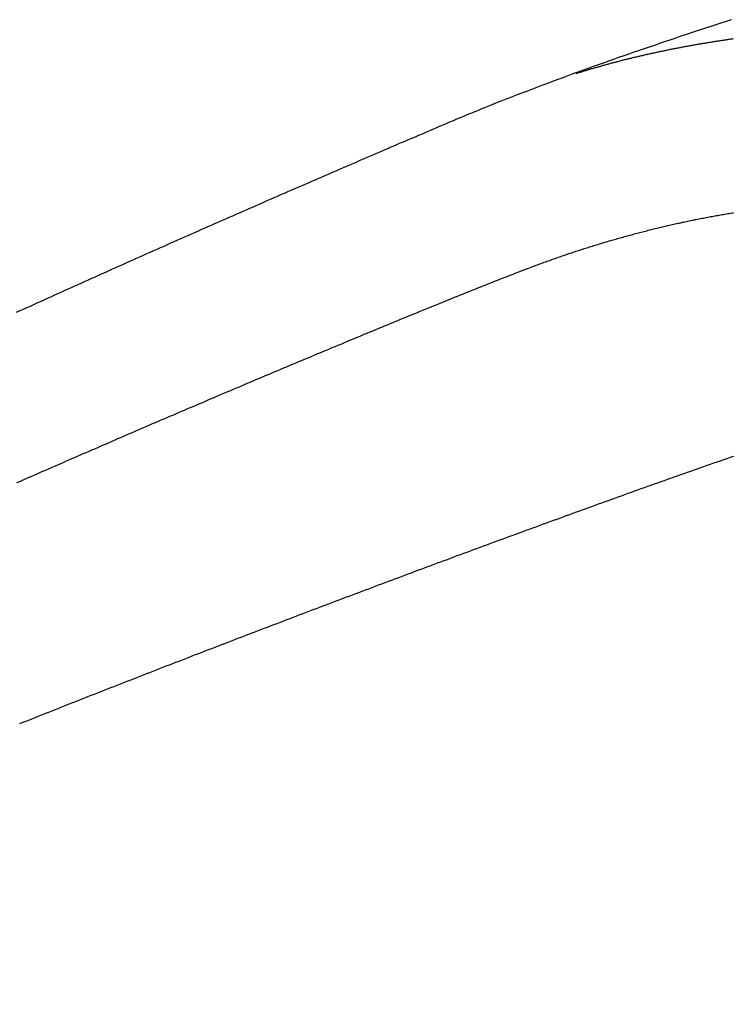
# Model space of a CAD drawing. Header units: millimetres. Extents: x -604189 to 881711, y -381903 to -7297.
# Tile 93 of 256: x -567408 to -567346, y -195985 to -195900. Entities that reach past the tile are written whole.
import ezdxf

# ---------------------------------------------------------------- set-up
doc = ezdxf.new("R2010")
doc.units = ezdxf.units.MM
doc.header["$LTSCALE"] = 100
doc.layers.add('OPIS', color=7, linetype='Continuous')
pattern_1 = [(45, (-296350.26, 111503), (-334.51454, 334.51454), []), (135, (-296350.26, 111503), (-334.51454, -334.51454), [])]

msp = doc.modelspace()

# ---------------------------------------------------------------- hatches: boundary and pattern name
at = {"layer": 'OPIS', "linetype": 'ByBlock', "lineweight": 13}
h = msp.add_hatch(dxfattribs=at)
h.set_pattern_fill('ANSI37', color=0, scale=149)
h.set_pattern_definition(pattern_1)
h.paths.add_polyline_path([(-565846.628, -200148.37), (-566196.825, -200149.347), (-566196.825, -200157.448), (-566296.825, -200157.448), (-566296.825, -200149.626), (-566746.825, -200150.882), (-566746.825, -201168.329, -0.414214), (-566403.888, -201511.266, -1), (-567089.762, -201511.266, -0.414214), (-566746.825, -201168.329), (-566746.825, -200936.871, -0.267949), (-567196.825, -200157.448), (-567296.825, -200157.448), (-567296.825, -200152.416), (-567606.815, -200153.281), (-567606.815, -201603.287), (-567556.815, -201603.147), (-567556.815, -205257.445), (-565846.45, -205257.445)])
h.paths.add_polyline_path([(-551636.825, -198396.286), (-576656.825, -198407.448), (-576656.825, -193157.448), (-579836.825, -193157.448), (-579836.825, -200437.448), (-570846.818, -200437.448), (-570846.818, -200053.169), (-551636.825, -200037.448)])
h.paths.add_polyline_path([(-566819.49, -205014.115), (-566583.775, -205014.115), (-566583.775, -204789.115), (-566819.49, -204789.115)], flags=24)
h.paths.add_polyline_path([(-566959.314, -200828.748), (-566427.171, -200828.748), (-566427.171, -200603.748), (-566959.314, -200603.748)], flags=24)
h.paths.add_polyline_path([(-566792.033, -202497.855), (-566276.912, -202497.855), (-566276.912, -202398.515), (-566792.033, -202398.515)], flags=24)
h.paths.add_polyline_path([(-566791.958, -202387.855), (-565854.55, -202387.855), (-565854.55, -202288.515), (-566791.958, -202288.515)], flags=24)
h.paths.add_polyline_path([(-567194.021, -202505.333), (-566857.345, -202505.333), (-566857.345, -202389.949), (-567194.021, -202389.949)], flags=24)
h.paths.add_polyline_path([(-567153.366, -202393.592), (-566996.4, -202393.592), (-566996.4, -202295.562), (-567153.366, -202295.562)], flags=24)
h.paths.add_polyline_path([(-566516.508, -200627.503), (-566516.508, -200287.803), (-566964.285, -200287.803), (-566964.285, -200627.503)], flags=24)
at = {"layer": 'OPIS', "linetype": 'ByBlock', "lineweight": 9}
h = msp.add_hatch(dxfattribs=at)
h.set_pattern_fill('ANSI37', color=0, scale=149)
h.set_pattern_definition(pattern_1)
edge = h.paths.add_edge_path()
edge.add_line((-551636.825, -193157.448), (-552906.825, -193157.448))
edge.add_line((-552906.825, -193157.448), (-552906.825, -193187.448))
edge.add_line((-552906.825, -193187.448), (-554281.473, -193187.448))
edge.add_line((-554281.473, -193187.448), (-554281.473, -193407.448))
edge.add_line((-554281.473, -193407.448), (-554641.473, -193407.448))
edge.add_line((-554641.473, -193407.448), (-554891.821, -193407.448))
edge.add_line((-554891.821, -193407.448), (-555251.821, -193407.448))
edge.add_line((-555251.821, -193407.448), (-555252.169, -193157.448))
edge.add_line((-555252.169, -193157.448), (-555156.825, -193407.448))
edge.add_line((-555156.825, -193407.448), (-555156.825, -196074.426))
edge.add_line((-555156.825, -196074.426), (-555036.825, -196074.426))
edge.add_line((-555036.825, -196074.426), (-555036.825, -196674.426))
edge.add_line((-555036.825, -196674.426), (-555036.825, -197274.426))
edge.add_line((-555036.825, -197274.426), (-555636.825, -197274.426))
edge.add_line((-555636.825, -197274.426), (-555636.825, -198296.526))
edge.add_line((-555636.825, -198296.526), (-555036.825, -198294.851))
edge.add_line((-555036.825, -198294.851), (-555036.825, -198287.448))
edge.add_line((-555036.825, -198287.448), (-554936.825, -198287.448))
edge.add_line((-554936.825, -198287.448), (-554936.825, -198294.572))
edge.add_line((-554936.825, -198294.572), (-554486.825, -198293.317))
edge.add_line((-554486.825, -198293.317), (-554486.825, -198292.448))
edge.add_line((-554486.825, -198292.448), (-554486.825, -197276.567))
edge.add_arc((-554486.825, -196933.63), 342.937, 180, 270, ccw=False)
edge.add_arc((-554486.825, -196933.63), 342.937, 0, 180, ccw=False)
edge.add_arc((-554486.825, -196933.63), 342.937, -90, 0, ccw=False)
edge.add_line((-554486.825, -197276.567), (-554486.825, -197508.025))
edge.add_arc((-554936.825, -198287.448), 900, 0, 60, ccw=False)
edge.add_line((-554036.825, -198287.448), (-553936.825, -198287.448))
edge.add_line((-553936.825, -198287.448), (-553936.825, -198291.782))
edge.add_line((-553936.825, -198291.782), (-551636.825, -198285.364))
edge.add_line((-551636.825, -198285.364), (-551636.825, -193157.448))
edge = h.paths.add_edge_path(flags=17)
edge.add_arc((-555292.825, -194555.644), 64, 0, 360)
edge = h.paths.add_edge_path(flags=17)
edge.add_arc((-555292.825, -194795.644), 64, 0, 360)
edge = h.paths.add_edge_path(flags=17)
edge.add_arc((-555532.825, -194555.644), 64, 0, 360)
edge = h.paths.add_edge_path(flags=17)
edge.add_arc((-555532.825, -194795.644), 64, 0, 360)
edge = h.paths.add_edge_path(flags=16)
edge.add_arc((-555445.578, -195632.918), 122.24, 0, 360)
edge = h.paths.add_edge_path(flags=17)
edge.add_arc((-555444.953, -195755.157), 131.84, -179.70702, 0.29298, ccw=False)
edge.add_line((-555576.791, -195755.831), (-555577.416, -195633.592))
edge.add_arc((-555445.578, -195632.918), 131.84, 0.29298, 180.29298, ccw=False)
edge.add_line((-555313.74, -195632.244), (-555313.115, -195754.483))
edge = h.paths.add_edge_path(flags=16)
edge.add_line((-555354.602, -195832.663), (-555410.524, -195781.149))
edge.add_arc((-555444.236, -195895.315), 119.04, 73.54834, 77.25266)
edge.add_line((-555417.97, -195779.209), (-555400.458, -195791.093))
edge.add_arc((-555397.928, -195789.134), 3.2, 66.43696, 217.76376, ccw=False)
edge.add_arc((-555444.236, -195895.315), 119.04, 62.83618, 66.43696, ccw=False)
edge.add_line((-555389.89, -195789.404), (-555332.197, -195793.322))
edge.add_arc((-555444.953, -195755.157), 119.04, 319.37612, 341.30015, ccw=False)
edge = h.paths.add_edge_path(flags=0)
edge.add_arc((-555445.157, -195715.335), 16, 0, 360)
edge = h.paths.add_edge_path(flags=16)
edge.add_line((-555494.828, -195789.588), (-555556.499, -195794.41))
edge.add_arc((-555553.516, -195795.567), 3.2, 158.78891, 200.41697)
edge.add_arc((-555444.953, -195755.157), 119.04, 200.41697, 219.83636)
edge.add_arc((-555533.904, -195829.364), 3.2, 219.83636, 346.99268)
edge.add_line((-555530.786, -195830.084), (-555488.51, -195790.333))
edge.add_arc((-555491.628, -195789.613), 3.2, 346.99268, 539.55295)
edge = h.paths.add_edge_path(flags=16)
edge.add_arc((-555444.953, -195755.157), 119.04, 258.76397, 281.82198, ccw=False)
edge.add_line((-555468.148, -195871.915), (-555480.159, -195865.083))
edge.add_arc((-555483.299, -195864.466), 3.2, 250.66903, 348.88144, ccw=False)
edge.add_arc((-555444.953, -195755.157), 119.04, 229.64312, 250.66903, ccw=False)
edge.add_line((-555522.037, -195845.868), (-555468.703, -195779.633))
edge.add_arc((-555459.182, -195767.571), 15.366, -52.98283, 231.71657, ccw=False)
edge.add_arc((-555446.749, -195779.502), 3.2, 91.24277, 186.07434, ccw=False)
edge.add_arc((-555444.236, -195895.315), 119.04, 88.11241, 91.24277, ccw=False)
edge.add_line((-555440.315, -195776.34), (-555420.565, -195871.672))
h.paths.add_polyline_path([(-554267.155, -198153.982), (-554267.155, -197814.282), (-554714.931, -197814.282), (-554714.931, -198153.982)], flags=17)
h.paths.add_polyline_path([(-553792.63, -195548.14), (-553277.509, -195548.14), (-553277.509, -195448.8), (-553792.63, -195448.8)], flags=16)
h.paths.add_polyline_path([(-553792.555, -195438.14), (-553058.934, -195438.14), (-553058.934, -195338.8), (-553792.555, -195338.8)], flags=16)
h.paths.add_polyline_path([(-554194.618, -195555.618), (-553808.217, -195555.618), (-553808.217, -195440.235), (-554194.618, -195440.235)], flags=16)
h.paths.add_polyline_path([(-554153.974, -195443.932), (-553947.262, -195443.932), (-553947.262, -195345.836), (-554153.974, -195345.836)], flags=16)
h.paths.add_polyline_path([(-554256.508, -198153.982), (-554256.508, -197814.282), (-554704.285, -197814.282), (-554704.285, -198153.982)], flags=17)
h.paths.add_polyline_path([(-569496.825, -196631.63), (-571696.825, -196631.63), (-571696.825, -198287.448), (-569496.825, -198287.448)])
h.paths.add_polyline_path([(-567176.825, -196631.63), (-569376.825, -196631.63), (-569376.825, -198287.448), (-567176.825, -198287.448)])
h.paths.add_polyline_path([(-569376.825, -196535.63), (-567176.825, -196535.63), (-567176.825, -193157.448), (-569376.825, -193157.448)])
edge = h.paths.add_edge_path()
edge.add_arc((-571534.473, -195440.24), 50, 180, 270.00224)
edge.add_line((-571534.471, -195490.24), (-571329.472, -195490.239))
edge.add_arc((-571329.473, -195440.239), 50, 270.00087, 360)
edge.add_line((-571279.473, -195440.239), (-571279.473, -194996.239))
edge.add_arc((-571329.473, -194996.239), 50, 0, 90.00043)
edge.add_line((-571329.474, -194946.239), (-571534.474, -194946.24))
edge.add_arc((-571534.473, -194996.24), 50, 90.00087, 180)
edge.add_line((-571584.473, -194996.24), (-571584.473, -195440.24))
h.paths.add_polyline_path([(-571696.825, -196535.63), (-569496.825, -196535.63), (-569496.825, -193157.448), (-571696.825, -193157.448)])
edge = h.paths.add_edge_path()
edge.add_arc((-571945.684, -193388.705), 50, 0, 90.00043)
edge.add_line((-571945.684, -193338.705), (-572150.684, -193338.707))
edge.add_arc((-572150.684, -193388.707), 50, 90.00087, 180)
edge.add_line((-572200.684, -193388.707), (-572200.684, -193832.707))
edge.add_arc((-572150.684, -193832.707), 50, 180, 270.00224)
edge.add_line((-572150.682, -193882.707), (-571945.683, -193882.705))
edge.add_arc((-571945.684, -193832.705), 50, 270.00087, 360)
edge.add_line((-571895.684, -193832.705), (-571895.684, -193388.705))
h.paths.add_polyline_path([(-571816.825, -198287.448), (-571816.825, -193157.448), (-573216.825, -193157.448), (-573216.825, -198287.448)])

# ---------------------------------------------------------------- linework, layer by layer
at = {"color": 0}
for points in [[(-567364.958, -195906.778, 0), (-567364.524, -195906.608, 0), (-567364.089, -195906.438, 0), (-567363.653, -195906.278, 0), (-567363.218, -195906.108, 0), (-567362.782, -195905.948, 0), (-567362.346, -195905.778, 0), (-567361.909, -195905.618, 0), (-567361.472, -195905.458, 0), (-567361.035, -195905.288, 0), (-567360.598, -195905.128, 0), (-567360.161, -195904.968, 0), (-567359.723, -195904.808, 0), (-567359.285, -195904.648, 0), (-567358.847, -195904.488, 0), (-567358.409, -195904.338, 0), (-567357.97, -195904.178, 0), (-567357.531, -195904.018, 0), (-567357.092, -195903.868, 0), (-567356.653, -195903.708, 0), (-567356.213, -195903.558, 0), (-567355.774, -195903.398, 0), (-567355.334, -195903.248, 0), (-567354.894, -195903.088, 0), (-567354.453, -195902.938, 0), (-567354.013, -195902.788, 0), (-567353.572, -195902.638, 0), (-567353.131, -195902.488, 0), (-567352.69, -195902.338, 0), (-567352.249, -195902.188, 0), (-567351.808, -195902.038, 0), (-567351.366, -195901.888, 0), (-567350.925, -195901.738, 0), (-567350.483, -195901.588, 0), (-567350.041, -195901.438, 0), (-567349.599, -195901.288, 0), (-567349.156, -195901.148, 0), (-567348.714, -195900.998, 0), (-567348.271, -195900.848, 0), (-567347.829, -195900.708, 0), (-567347.386, -195900.558, 0), (-567346.943, -195900.418, 0), (-567346.5, -195900.268, 0), (-567346.056, -195900.128, 0)], [(-567345.925, -195901.808, 0), (-567346.007, -195901.828, 0), (-567346.088, -195901.838, 0), (-567346.17, -195901.848, 0), (-567346.252, -195901.858, 0), (-567346.333, -195901.868, 0), (-567346.415, -195901.888, 0), (-567346.496, -195901.898, 0), (-567346.578, -195901.908, 0), (-567346.659, -195901.918, 0), (-567346.741, -195901.938, 0), (-567346.822, -195901.948, 0), (-567346.904, -195901.958, 0), (-567346.985, -195901.968, 0), (-567347.067, -195901.988, 0), (-567347.148, -195901.998, 0), (-567347.229, -195902.008, 0), (-567347.311, -195902.018, 0), (-567347.392, -195902.038, 0), (-567347.474, -195902.048, 0), (-567347.555, -195902.058, 0), (-567347.637, -195902.078, 0), (-567347.718, -195902.088, 0), (-567347.799, -195902.098, 0), (-567347.881, -195902.118, 0), (-567347.962, -195902.128, 0), (-567348.043, -195902.138, 0), (-567348.125, -195902.158, 0), (-567348.206, -195902.168, 0), (-567348.287, -195902.178, 0), (-567348.369, -195902.198, 0), (-567348.45, -195902.208, 0), (-567348.531, -195902.218, 0), (-567348.613, -195902.238, 0), (-567348.694, -195902.248, 0), (-567348.775, -195902.258, 0), (-567348.856, -195902.278, 0), (-567348.938, -195902.288, 0), (-567349.019, -195902.308, 0), (-567349.1, -195902.318, 0), (-567349.181, -195902.328, 0), (-567349.263, -195902.348, 0), (-567349.344, -195902.358, 0), (-567349.425, -195902.378, 0), (-567349.506, -195902.388, 0), (-567349.587, -195902.408, 0), (-567349.668, -195902.418, 0), (-567349.749, -195902.438, 0), (-567349.831, -195902.448, 0), (-567349.912, -195902.468, 0), (-567349.993, -195902.478, 0), (-567350.074, -195902.498, 0), (-567350.155, -195902.508, 0), (-567350.236, -195902.528, 0), (-567350.317, -195902.538, 0), (-567350.398, -195902.558, 0), (-567350.479, -195902.568, 0), (-567350.56, -195902.588, 0), (-567350.641, -195902.598, 0), (-567350.722, -195902.618, 0), (-567350.803, -195902.628, 0), (-567350.884, -195902.648, 0), (-567350.965, -195902.658, 0), (-567351.046, -195902.678, 0), (-567351.127, -195902.698, 0), (-567351.208, -195902.708, 0), (-567351.288, -195902.728, 0), (-567351.369, -195902.738, 0), (-567351.45, -195902.758, 0), (-567351.531, -195902.778, 0), (-567351.612, -195902.788, 0), (-567351.693, -195902.808, 0), (-567351.773, -195902.828, 0), (-567351.854, -195902.838, 0), (-567351.935, -195902.858, 0), (-567352.016, -195902.878, 0), (-567352.096, -195902.888, 0), (-567352.177, -195902.908, 0), (-567352.258, -195902.928, 0), (-567352.338, -195902.938, 0), (-567352.419, -195902.958, 0), (-567352.5, -195902.978, 0), (-567352.58, -195902.998, 0), (-567352.661, -195903.008, 0), (-567352.741, -195903.028, 0), (-567352.822, -195903.048, 0), (-567352.902, -195903.068, 0), (-567352.983, -195903.078, 0), (-567353.063, -195903.098, 0), (-567353.144, -195903.118, 0), (-567353.224, -195903.138, 0), (-567353.305, -195903.148, 0), (-567353.385, -195903.168, 0), (-567353.466, -195903.188, 0), (-567353.546, -195903.208, 0), (-567353.627, -195903.228, 0), (-567353.707, -195903.248, 0), (-567353.787, -195903.258, 0), (-567353.868, -195903.278, 0), (-567353.948, -195903.298, 0), (-567354.028, -195903.318, 0), (-567354.108, -195903.338, 0), (-567354.189, -195903.358, 0), (-567354.269, -195903.378, 0), (-567354.349, -195903.398, 0), (-567354.429, -195903.418, 0), (-567354.509, -195903.428, 0), (-567354.59, -195903.448, 0), (-567354.67, -195903.468, 0), (-567354.75, -195903.488, 0), (-567354.83, -195903.508, 0), (-567354.91, -195903.528, 0), (-567354.99, -195903.548, 0), (-567355.07, -195903.568, 0), (-567355.15, -195903.588, 0), (-567355.23, -195903.608, 0), (-567355.31, -195903.628, 0), (-567355.39, -195903.648, 0), (-567355.47, -195903.668, 0), (-567355.55, -195903.688, 0), (-567355.63, -195903.708, 0), (-567355.709, -195903.728, 0), (-567355.789, -195903.748, 0), (-567355.869, -195903.778, 0), (-567355.949, -195903.798, 0), (-567356.029, -195903.818, 0), (-567356.108, -195903.838, 0), (-567356.188, -195903.858, 0), (-567356.268, -195903.878, 0), (-567356.347, -195903.898, 0), (-567356.427, -195903.918, 0), (-567356.507, -195903.938, 0), (-567356.586, -195903.968, 0), (-567356.666, -195903.988, 0), (-567356.745, -195904.008, 0), (-567356.825, -195904.028, 0), (-567356.904, -195904.048, 0), (-567356.984, -195904.068, 0), (-567357.063, -195904.098, 0), (-567357.143, -195904.118, 0), (-567357.222, -195904.138, 0), (-567357.302, -195904.158, 0), (-567357.381, -195904.188, 0), (-567357.46, -195904.208, 0), (-567357.54, -195904.228, 0), (-567357.619, -195904.248, 0), (-567357.698, -195904.278, 0), (-567357.777, -195904.298, 0), (-567357.857, -195904.318, 0), (-567357.936, -195904.338, 0), (-567358.015, -195904.368, 0), (-567358.094, -195904.388, 0), (-567358.173, -195904.408, 0), (-567358.252, -195904.438, 0), (-567358.331, -195904.458, 0), (-567358.41, -195904.478, 0), (-567358.489, -195904.508, 0), (-567358.568, -195904.528, 0), (-567358.647, -195904.558, 0), (-567358.726, -195904.578, 0), (-567358.805, -195904.598, 0), (-567358.884, -195904.628, 0), (-567358.963, -195904.648, 0), (-567359.041, -195904.678, 0), (-567359.12, -195904.698, 0), (-567359.199, -195904.718, 0), (-567359.278, -195904.748, 0), (-567359.356, -195904.768, 0), (-567359.435, -195904.798, 0), (-567359.514, -195904.818, 0)], [(-567407.777, -195925.388, 0), (-567407.481, -195925.258, 0), (-567407.186, -195925.128, 0), (-567406.891, -195924.988, 0), (-567406.595, -195924.858, 0), (-567406.3, -195924.718, 0), (-567406.004, -195924.588, 0), (-567405.709, -195924.458, 0), (-567405.413, -195924.318, 0), (-567405.118, -195924.188, 0), (-567404.822, -195924.058, 0), (-567404.527, -195923.918, 0), (-567404.231, -195923.788, 0), (-567403.936, -195923.658, 0), (-567403.64, -195923.518, 0), (-567403.344, -195923.388, 0), (-567403.049, -195923.258, 0), (-567402.753, -195923.118, 0), (-567402.457, -195922.988, 0), (-567402.161, -195922.858, 0), (-567401.866, -195922.728, 0), (-567401.57, -195922.588, 0), (-567401.274, -195922.458, 0), (-567400.978, -195922.328, 0), (-567400.682, -195922.188, 0), (-567400.386, -195922.058, 0), (-567400.09, -195921.928, 0), (-567399.794, -195921.798, 0), (-567399.498, -195921.658, 0), (-567399.202, -195921.528, 0), (-567398.906, -195921.398, 0), (-567398.61, -195921.268, 0), (-567398.314, -195921.138, 0), (-567398.018, -195920.998, 0), (-567397.722, -195920.868, 0), (-567397.425, -195920.738, 0), (-567397.129, -195920.608, 0), (-567396.833, -195920.478, 0), (-567396.537, -195920.338, 0), (-567396.24, -195920.208, 0), (-567395.944, -195920.078, 0), (-567395.648, -195919.948, 0), (-567395.351, -195919.818, 0), (-567395.055, -195919.688, 0), (-567394.758, -195919.548, 0), (-567394.462, -195919.418, 0), (-567394.165, -195919.288, 0), (-567393.869, -195919.158, 0), (-567393.572, -195919.028, 0), (-567393.276, -195918.898, 0), (-567392.979, -195918.768, 0), (-567392.683, -195918.638, 0), (-567392.386, -195918.508, 0), (-567392.089, -195918.368, 0), (-567391.793, -195918.238, 0), (-567391.496, -195918.108, 0), (-567391.199, -195917.978, 0), (-567390.902, -195917.848, 0), (-567390.606, -195917.718, 0), (-567390.309, -195917.588, 0), (-567390.012, -195917.458, 0), (-567389.715, -195917.328, 0), (-567389.418, -195917.198, 0), (-567389.121, -195917.068, 0), (-567388.824, -195916.938, 0), (-567388.527, -195916.808, 0), (-567388.23, -195916.678, 0), (-567387.933, -195916.548, 0), (-567387.636, -195916.418, 0), (-567387.339, -195916.288, 0), (-567387.042, -195916.158, 0), (-567386.745, -195916.028, 0), (-567386.448, -195915.898, 0), (-567386.15, -195915.768, 0), (-567385.853, -195915.638, 0), (-567385.556, -195915.508, 0), (-567385.259, -195915.378, 0), (-567384.962, -195915.248, 0), (-567384.664, -195915.118, 0), (-567384.367, -195914.988, 0), (-567384.07, -195914.858, 0), (-567383.772, -195914.728, 0), (-567383.475, -195914.598, 0), (-567383.177, -195914.478, 0), (-567382.88, -195914.348, 0), (-567382.582, -195914.218, 0), (-567382.285, -195914.088, 0), (-567381.987, -195913.958, 0), (-567381.69, -195913.828, 0), (-567381.392, -195913.698, 0), (-567381.095, -195913.568, 0), (-567380.797, -195913.448, 0), (-567380.499, -195913.318, 0), (-567380.202, -195913.188, 0), (-567379.904, -195913.058, 0), (-567379.606, -195912.928, 0), (-567379.308, -195912.798, 0), (-567379.011, -195912.668, 0), (-567378.713, -195912.548, 0), (-567378.415, -195912.418, 0), (-567378.117, -195912.288, 0), (-567377.819, -195912.158, 0), (-567377.521, -195912.028, 0), (-567377.223, -195911.908, 0), (-567376.926, -195911.778, 0), (-567376.628, -195911.648, 0), (-567376.33, -195911.518, 0), (-567376.032, -195911.388, 0), (-567375.734, -195911.268, 0), (-567375.436, -195911.138, 0), (-567375.138, -195911.008, 0), (-567374.839, -195910.878, 0), (-567374.541, -195910.758, 0), (-567374.243, -195910.628, 0), (-567373.945, -195910.498, 0), (-567373.647, -195910.368, 0), (-567373.349, -195910.248, 0), (-567373.051, -195910.118, 0), (-567372.752, -195909.988, 0), (-567372.454, -195909.858, 0), (-567372.156, -195909.738, 0), (-567371.858, -195909.608, 0), (-567371.559, -195909.478, 0), (-567371.261, -195909.348, 0), (-567370.962, -195909.228, 0), (-567370.663, -195909.098, 0), (-567370.365, -195908.978, 0), (-567370.066, -195908.848, 0), (-567369.767, -195908.718, 0), (-567369.468, -195908.598, 0), (-567369.168, -195908.468, 0), (-567368.869, -195908.348, 0), (-567368.569, -195908.228, 0), (-567368.27, -195908.098, 0), (-567367.97, -195907.978, 0), (-567367.669, -195907.858, 0), (-567367.369, -195907.728, 0), (-567367.069, -195907.608, 0), (-567366.768, -195907.488, 0), (-567366.467, -195907.368, 0), (-567366.166, -195907.248, 0), (-567365.864, -195907.128, 0), (-567365.563, -195907.008, 0), (-567365.261, -195906.888, 0), (-567364.958, -195906.778, 0)], [(-567364.914, -195922.098, 0), (-567364.798, -195922.058, 0), (-567364.681, -195922.008, 0), (-567364.565, -195921.968, 0), (-567364.448, -195921.918, 0), (-567364.332, -195921.878, 0), (-567364.215, -195921.828, 0), (-567364.098, -195921.788, 0), (-567363.981, -195921.738, 0), (-567363.864, -195921.698, 0), (-567363.747, -195921.648, 0), (-567363.63, -195921.608, 0), (-567363.513, -195921.558, 0), (-567363.396, -195921.518, 0), (-567363.279, -195921.468, 0), (-567363.162, -195921.428, 0), (-567363.045, -195921.388, 0), (-567362.927, -195921.338, 0), (-567362.81, -195921.298, 0), (-567362.692, -195921.258, 0), (-567362.575, -195921.208, 0), (-567362.457, -195921.168, 0), (-567362.34, -195921.128, 0), (-567362.222, -195921.078, 0), (-567362.104, -195921.038, 0), (-567361.986, -195920.998, 0), (-567361.868, -195920.958, 0), (-567361.75, -195920.918, 0), (-567361.632, -195920.868, 0), (-567361.514, -195920.828, 0), (-567361.396, -195920.788, 0), (-567361.278, -195920.748, 0), (-567361.16, -195920.708, 0), (-567361.042, -195920.668, 0), (-567360.923, -195920.618, 0), (-567360.805, -195920.578, 0), (-567360.687, -195920.538, 0), (-567360.568, -195920.498, 0), (-567360.45, -195920.458, 0), (-567360.331, -195920.418, 0), (-567360.212, -195920.378, 0), (-567360.094, -195920.338, 0), (-567359.975, -195920.298, 0), (-567359.856, -195920.258, 0), (-567359.737, -195920.218, 0), (-567359.619, -195920.178, 0), (-567359.5, -195920.138, 0), (-567359.381, -195920.108, 0), (-567359.262, -195920.068, 0), (-567359.142, -195920.028, 0), (-567359.023, -195919.988, 0), (-567358.904, -195919.948, 0), (-567358.785, -195919.908, 0), (-567358.666, -195919.878, 0), (-567358.546, -195919.838, 0), (-567358.427, -195919.798, 0), (-567358.307, -195919.758, 0), (-567358.188, -195919.718, 0), (-567358.068, -195919.688, 0), (-567357.949, -195919.648, 0), (-567357.829, -195919.608, 0), (-567357.709, -195919.578, 0), (-567357.59, -195919.538, 0), (-567357.47, -195919.498, 0), (-567357.35, -195919.468, 0), (-567357.23, -195919.428, 0), (-567357.11, -195919.388, 0), (-567356.99, -195919.358, 0), (-567356.87, -195919.318, 0), (-567356.75, -195919.288, 0), (-567356.63, -195919.248, 0), (-567356.509, -195919.218, 0), (-567356.389, -195919.178, 0), (-567356.269, -195919.148, 0), (-567356.149, -195919.108, 0), (-567356.028, -195919.078, 0), (-567355.908, -195919.038, 0), (-567355.787, -195919.008, 0), (-567355.667, -195918.978, 0), (-567355.546, -195918.938, 0), (-567355.426, -195918.908, 0), (-567355.305, -195918.868, 0), (-567355.184, -195918.838, 0), (-567355.063, -195918.808, 0), (-567354.943, -195918.768, 0), (-567354.822, -195918.738, 0), (-567354.701, -195918.708, 0), (-567354.58, -195918.678, 0), (-567354.459, -195918.638, 0), (-567354.338, -195918.608, 0), (-567354.217, -195918.578, 0), (-567354.096, -195918.548, 0), (-567353.974, -195918.518, 0), (-567353.853, -195918.478, 0), (-567353.732, -195918.448, 0), (-567353.611, -195918.418, 0), (-567353.489, -195918.388, 0), (-567353.368, -195918.358, 0), (-567353.246, -195918.328, 0), (-567353.125, -195918.298, 0), (-567353.003, -195918.268, 0), (-567352.882, -195918.238, 0), (-567352.76, -195918.208, 0), (-567352.639, -195918.178, 0), (-567352.517, -195918.148, 0), (-567352.395, -195918.118, 0), (-567352.274, -195918.088, 0), (-567352.152, -195918.058, 0), (-567352.03, -195918.028, 0), (-567351.908, -195917.998, 0), (-567351.786, -195917.968, 0), (-567351.664, -195917.948, 0), (-567351.542, -195917.918, 0), (-567351.42, -195917.888, 0), (-567351.298, -195917.858, 0), (-567351.176, -195917.828, 0), (-567351.054, -195917.808, 0), (-567350.932, -195917.778, 0), (-567350.809, -195917.748, 0), (-567350.687, -195917.718, 0), (-567350.565, -195917.698, 0), (-567350.442, -195917.668, 0), (-567350.32, -195917.638, 0), (-567350.198, -195917.618, 0), (-567350.075, -195917.588, 0), (-567349.953, -195917.568, 0), (-567349.83, -195917.538, 0), (-567349.708, -195917.508, 0), (-567349.585, -195917.488, 0), (-567349.462, -195917.458, 0), (-567349.34, -195917.438, 0), (-567349.217, -195917.408, 0), (-567349.094, -195917.388, 0), (-567348.971, -195917.358, 0), (-567348.849, -195917.338, 0), (-567348.726, -195917.308, 0), (-567348.603, -195917.288, 0), (-567348.48, -195917.268, 0), (-567348.357, -195917.238, 0), (-567348.234, -195917.218, 0), (-567348.111, -195917.198, 0), (-567347.988, -195917.168, 0), (-567347.865, -195917.148, 0), (-567347.742, -195917.128, 0), (-567347.619, -195917.108, 0), (-567347.496, -195917.078, 0), (-567347.372, -195917.058, 0), (-567347.249, -195917.038, 0), (-567347.126, -195917.018, 0), (-567347.003, -195916.988, 0), (-567346.879, -195916.968, 0), (-567346.756, -195916.948, 0), (-567346.633, -195916.928, 0), (-567346.509, -195916.908, 0), (-567346.386, -195916.888, 0), (-567346.262, -195916.868, 0), (-567346.139, -195916.848, 0), (-567346.015, -195916.828, 0), (-567345.892, -195916.808, 0)], [(-567407.758, -195940.098, 0), (-567407.509, -195939.988, 0), (-567407.26, -195939.878, 0), (-567407.011, -195939.768, 0), (-567406.762, -195939.668, 0), (-567406.513, -195939.558, 0), (-567406.264, -195939.448, 0), (-567406.015, -195939.338, 0), (-567405.766, -195939.228, 0), (-567405.517, -195939.118, 0), (-567405.268, -195939.008, 0), (-567405.019, -195938.898, 0), (-567404.77, -195938.788, 0), (-567404.521, -195938.688, 0), (-567404.272, -195938.578, 0), (-567404.023, -195938.468, 0), (-567403.774, -195938.358, 0), (-567403.525, -195938.248, 0), (-567403.275, -195938.138, 0), (-567403.026, -195938.028, 0), (-567402.777, -195937.928, 0), (-567402.528, -195937.818, 0), (-567402.279, -195937.708, 0), (-567402.029, -195937.598, 0), (-567401.78, -195937.488, 0), (-567401.531, -195937.378, 0), (-567401.281, -195937.278, 0), (-567401.032, -195937.168, 0), (-567400.783, -195937.058, 0), (-567400.533, -195936.948, 0), (-567400.284, -195936.838, 0), (-567400.034, -195936.738, 0), (-567399.785, -195936.628, 0), (-567399.536, -195936.518, 0), (-567399.286, -195936.408, 0), (-567399.037, -195936.298, 0), (-567398.787, -195936.198, 0), (-567398.538, -195936.088, 0), (-567398.288, -195935.978, 0), (-567398.038, -195935.868, 0), (-567397.789, -195935.768, 0), (-567397.539, -195935.658, 0), (-567397.29, -195935.548, 0), (-567397.04, -195935.438, 0), (-567396.79, -195935.338, 0), (-567396.541, -195935.228, 0), (-567396.291, -195935.118, 0), (-567396.041, -195935.008, 0), (-567395.791, -195934.908, 0), (-567395.542, -195934.798, 0), (-567395.292, -195934.688, 0), (-567395.042, -195934.588, 0), (-567394.792, -195934.478, 0), (-567394.543, -195934.368, 0), (-567394.293, -195934.268, 0), (-567394.043, -195934.158, 0), (-567393.793, -195934.048, 0), (-567393.543, -195933.938, 0), (-567393.293, -195933.838, 0), (-567393.043, -195933.728, 0), (-567392.793, -195933.618, 0), (-567392.543, -195933.518, 0), (-567392.293, -195933.408, 0), (-567392.043, -195933.298, 0), (-567391.793, -195933.198, 0), (-567391.543, -195933.088, 0), (-567391.293, -195932.988, 0), (-567391.043, -195932.878, 0), (-567390.793, -195932.768, 0), (-567390.543, -195932.668, 0), (-567390.293, -195932.558, 0), (-567390.043, -195932.448, 0), (-567389.792, -195932.348, 0), (-567389.542, -195932.238, 0), (-567389.292, -195932.138, 0), (-567389.042, -195932.028, 0), (-567388.792, -195931.918, 0), (-567388.541, -195931.818, 0), (-567388.291, -195931.708, 0), (-567388.041, -195931.608, 0), (-567387.79, -195931.498, 0), (-567387.54, -195931.388, 0), (-567387.29, -195931.288, 0), (-567387.039, -195931.178, 0), (-567386.789, -195931.078, 0), (-567386.539, -195930.968, 0), (-567386.288, -195930.868, 0), (-567386.038, -195930.758, 0), (-567385.787, -195930.648, 0), (-567385.537, -195930.548, 0), (-567385.286, -195930.438, 0), (-567385.036, -195930.338, 0), (-567384.785, -195930.228, 0), (-567384.535, -195930.128, 0), (-567384.284, -195930.018, 0), (-567384.034, -195929.918, 0), (-567383.783, -195929.808, 0), (-567383.532, -195929.708, 0), (-567383.282, -195929.598, 0), (-567383.031, -195929.498, 0), (-567382.78, -195929.388, 0), (-567382.53, -195929.288, 0), (-567382.279, -195929.178, 0), (-567382.028, -195929.078, 0), (-567381.778, -195928.968, 0), (-567381.527, -195928.868, 0), (-567381.276, -195928.758, 0), (-567381.025, -195928.658, 0), (-567380.774, -195928.548, 0), (-567380.524, -195928.448, 0), (-567380.273, -195928.338, 0), (-567380.022, -195928.238, 0), (-567379.771, -195928.138, 0), (-567379.52, -195928.028, 0), (-567379.269, -195927.928, 0), (-567379.018, -195927.818, 0), (-567378.767, -195927.718, 0), (-567378.516, -195927.608, 0), (-567378.265, -195927.508, 0), (-567378.014, -195927.408, 0), (-567377.763, -195927.298, 0), (-567377.512, -195927.198, 0), (-567377.261, -195927.088, 0), (-567377.01, -195926.988, 0), (-567376.759, -195926.888, 0), (-567376.507, -195926.778, 0), (-567376.256, -195926.678, 0), (-567376.005, -195926.568, 0), (-567375.754, -195926.468, 0), (-567375.502, -195926.368, 0), (-567375.251, -195926.258, 0), (-567375, -195926.158, 0), (-567374.748, -195926.058, 0), (-567374.497, -195925.948, 0), (-567374.246, -195925.848, 0), (-567373.994, -195925.748, 0), (-567373.743, -195925.638, 0), (-567373.491, -195925.538, 0), (-567373.239, -195925.438, 0), (-567372.988, -195925.338, 0), (-567372.736, -195925.228, 0), (-567372.485, -195925.128, 0), (-567372.233, -195925.028, 0), (-567371.981, -195924.928, 0), (-567371.729, -195924.818, 0), (-567371.478, -195924.718, 0), (-567371.226, -195924.618, 0), (-567370.974, -195924.518, 0), (-567370.722, -195924.418, 0), (-567370.47, -195924.308, 0), (-567370.218, -195924.208, 0), (-567369.966, -195924.108, 0), (-567369.714, -195924.008, 0), (-567369.462, -195923.908, 0), (-567369.21, -195923.808, 0), (-567368.957, -195923.698, 0), (-567368.705, -195923.598, 0), (-567368.453, -195923.498, 0), (-567368.2, -195923.398, 0), (-567367.948, -195923.298, 0), (-567367.695, -195923.198, 0), (-567367.443, -195923.098, 0), (-567367.19, -195922.998, 0), (-567366.938, -195922.898, 0), (-567366.685, -195922.798, 0), (-567366.432, -195922.698, 0), (-567366.179, -195922.598, 0), (-567365.926, -195922.498, 0), (-567365.674, -195922.398, 0), (-567365.421, -195922.298, 0), (-567365.167, -195922.198, 0), (-567364.914, -195922.098, 0)], [(-567407.516, -195960.888, 0), (-567407.236, -195960.778, 0), (-567406.955, -195960.668, 0), (-567406.674, -195960.558, 0), (-567406.394, -195960.448, 0), (-567406.113, -195960.328, 0), (-567405.832, -195960.218, 0), (-567405.552, -195960.108, 0), (-567405.271, -195959.998, 0), (-567404.99, -195959.888, 0), (-567404.709, -195959.778, 0), (-567404.428, -195959.668, 0), (-567404.147, -195959.558, 0), (-567403.867, -195959.448, 0), (-567403.586, -195959.328, 0), (-567403.305, -195959.218, 0), (-567403.024, -195959.108, 0), (-567402.743, -195958.998, 0), (-567402.462, -195958.888, 0), (-567402.181, -195958.778, 0), (-567401.9, -195958.668, 0), (-567401.619, -195958.558, 0), (-567401.338, -195958.448, 0), (-567401.057, -195958.338, 0), (-567400.776, -195958.228, 0), (-567400.494, -195958.118, 0), (-567400.213, -195958.008, 0), (-567399.932, -195957.898, 0), (-567399.651, -195957.788, 0), (-567399.37, -195957.678, 0), (-567399.089, -195957.568, 0), (-567398.807, -195957.458, 0), (-567398.526, -195957.348, 0), (-567398.245, -195957.238, 0), (-567397.964, -195957.128, 0), (-567397.682, -195957.018, 0), (-567397.401, -195956.908, 0), (-567397.12, -195956.798, 0), (-567396.838, -195956.688, 0), (-567396.557, -195956.578, 0), (-567396.275, -195956.468, 0), (-567395.994, -195956.358, 0), (-567395.712, -195956.248, 0), (-567395.431, -195956.138, 0), (-567395.149, -195956.028, 0), (-567394.868, -195955.918, 0), (-567394.586, -195955.818, 0), (-567394.305, -195955.708, 0), (-567394.023, -195955.598, 0), (-567393.742, -195955.488, 0), (-567393.46, -195955.378, 0), (-567393.178, -195955.268, 0), (-567392.897, -195955.158, 0), (-567392.615, -195955.048, 0), (-567392.333, -195954.938, 0), (-567392.052, -195954.828, 0), (-567391.77, -195954.728, 0), (-567391.488, -195954.618, 0), (-567391.207, -195954.508, 0), (-567390.925, -195954.398, 0), (-567390.643, -195954.288, 0), (-567390.361, -195954.178, 0), (-567390.079, -195954.078, 0), (-567389.797, -195953.968, 0), (-567389.516, -195953.858, 0), (-567389.234, -195953.748, 0), (-567388.952, -195953.638, 0), (-567388.67, -195953.528, 0), (-567388.388, -195953.428, 0), (-567388.106, -195953.318, 0), (-567387.824, -195953.208, 0), (-567387.542, -195953.098, 0), (-567387.26, -195952.988, 0), (-567386.978, -195952.888, 0), (-567386.696, -195952.778, 0), (-567386.414, -195952.668, 0), (-567386.131, -195952.558, 0), (-567385.849, -195952.448, 0), (-567385.567, -195952.348, 0), (-567385.285, -195952.238, 0), (-567385.003, -195952.128, 0), (-567384.721, -195952.018, 0), (-567384.438, -195951.918, 0), (-567384.156, -195951.808, 0), (-567383.874, -195951.698, 0), (-567383.592, -195951.598, 0), (-567383.309, -195951.488, 0), (-567383.027, -195951.378, 0), (-567382.745, -195951.268, 0), (-567382.462, -195951.168, 0), (-567382.18, -195951.058, 0), (-567381.898, -195950.948, 0), (-567381.615, -195950.848, 0), (-567381.333, -195950.738, 0), (-567381.05, -195950.628, 0), (-567380.768, -195950.528, 0), (-567380.485, -195950.418, 0), (-567380.203, -195950.308, 0), (-567379.92, -195950.208, 0), (-567379.638, -195950.098, 0), (-567379.355, -195949.988, 0), (-567379.073, -195949.888, 0), (-567378.79, -195949.778, 0), (-567378.507, -195949.668, 0), (-567378.225, -195949.568, 0), (-567377.942, -195949.458, 0), (-567377.659, -195949.348, 0), (-567377.377, -195949.248, 0), (-567377.094, -195949.138, 0), (-567376.811, -195949.038, 0), (-567376.529, -195948.928, 0), (-567376.246, -195948.818, 0), (-567375.963, -195948.718, 0), (-567375.68, -195948.608, 0), (-567375.397, -195948.508, 0), (-567375.115, -195948.398, 0), (-567374.832, -195948.298, 0), (-567374.549, -195948.188, 0), (-567374.266, -195948.078, 0), (-567373.983, -195947.978, 0), (-567373.7, -195947.868, 0), (-567373.417, -195947.768, 0), (-567373.134, -195947.658, 0), (-567372.851, -195947.558, 0), (-567372.568, -195947.448, 0), (-567372.285, -195947.348, 0), (-567372.002, -195947.238, 0), (-567371.719, -195947.138, 0), (-567371.436, -195947.028, 0), (-567371.153, -195946.928, 0), (-567370.87, -195946.818, 0), (-567370.587, -195946.718, 0), (-567370.303, -195946.608, 0), (-567370.02, -195946.508, 0), (-567369.737, -195946.398, 0), (-567369.454, -195946.298, 0), (-567369.171, -195946.188, 0), (-567368.887, -195946.088, 0), (-567368.604, -195945.978, 0), (-567368.321, -195945.878, 0), (-567368.038, -195945.768, 0), (-567367.754, -195945.668, 0), (-567367.471, -195945.558, 0), (-567367.188, -195945.458, 0), (-567366.904, -195945.358, 0), (-567366.621, -195945.248, 0), (-567366.337, -195945.148, 0), (-567366.054, -195945.038, 0), (-567365.77, -195944.938, 0), (-567365.487, -195944.828, 0), (-567365.204, -195944.728, 0), (-567364.92, -195944.628, 0), (-567364.637, -195944.518, 0), (-567364.353, -195944.418, 0), (-567364.069, -195944.318, 0), (-567363.786, -195944.208, 0), (-567363.502, -195944.108, 0), (-567363.219, -195943.998, 0), (-567362.935, -195943.898, 0), (-567362.651, -195943.798, 0), (-567362.368, -195943.688, 0), (-567362.084, -195943.588, 0), (-567361.8, -195943.488, 0), (-567361.517, -195943.378, 0), (-567361.233, -195943.278, 0), (-567360.949, -195943.178, 0), (-567360.665, -195943.068, 0), (-567360.381, -195942.968, 0), (-567360.098, -195942.868, 0), (-567359.814, -195942.758, 0), (-567359.53, -195942.658, 0), (-567359.246, -195942.558, 0), (-567358.962, -195942.458, 0), (-567358.678, -195942.348, 0), (-567358.394, -195942.248, 0), (-567358.11, -195942.148, 0), (-567357.826, -195942.038, 0), (-567357.542, -195941.938, 0), (-567357.258, -195941.838, 0), (-567356.974, -195941.738, 0), (-567356.69, -195941.628, 0), (-567356.406, -195941.528, 0), (-567356.122, -195941.428, 0), (-567355.838, -195941.328, 0), (-567355.554, -195941.228, 0), (-567355.27, -195941.118, 0), (-567354.985, -195941.018, 0), (-567354.701, -195940.918, 0), (-567354.417, -195940.818, 0), (-567354.133, -195940.718, 0), (-567353.848, -195940.608, 0), (-567353.564, -195940.508, 0), (-567353.279, -195940.408, 0), (-567352.995, -195940.308, 0), (-567352.711, -195940.208, 0), (-567352.426, -195940.108, 0), (-567352.142, -195940.008, 0), (-567351.857, -195939.908, 0), (-567351.572, -195939.798, 0), (-567351.288, -195939.698, 0), (-567351.003, -195939.598, 0), (-567350.718, -195939.498, 0), (-567350.434, -195939.398, 0), (-567350.149, -195939.298, 0), (-567349.864, -195939.198, 0), (-567349.579, -195939.098, 0), (-567349.294, -195938.998, 0), (-567349.009, -195938.898, 0), (-567348.724, -195938.798, 0), (-567348.439, -195938.698, 0), (-567348.154, -195938.598, 0), (-567347.869, -195938.498, 0), (-567347.583, -195938.398, 0), (-567347.298, -195938.308, 0), (-567347.013, -195938.208, 0), (-567346.727, -195938.108, 0), (-567346.442, -195938.008, 0), (-567346.157, -195937.908, 0), (-567345.871, -195937.808, 0)]]:
    msp.add_polyline3d(points, dxfattribs=at)

doc.saveas('drawing.dxf')
